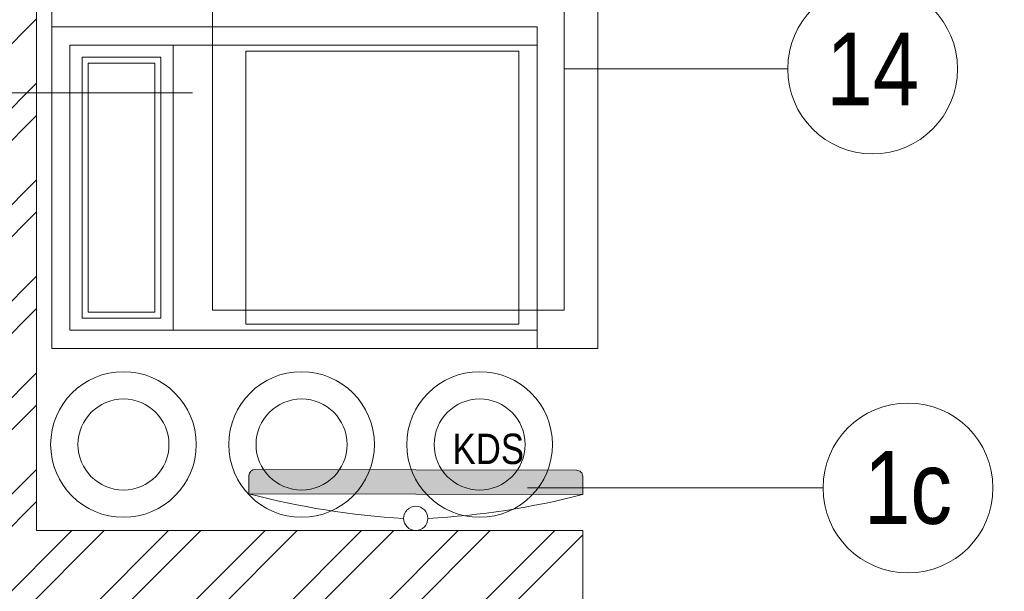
# Model space of a CAD drawing. Header units: millimetres. Extents: x 811 to 573824, y 137 to 100812.
# Tile 100 of 143: x 450097 to 451720, y 70785 to 71727. Entities that reach past the tile are written whole.
import ezdxf

# ---------------------------------------------------------------- set-up
doc = ezdxf.new("R2010")
doc.units = ezdxf.units.MM
doc.header["$LTSCALE"] = 3
doc.header["$MEASUREMENT"] = 0
for name, color, linetype, lineweight in [('EQUIPMENT TEXT', 7, 'Continuous', 0), ('KITCHEN EQUIPMENT CODES', 252, 'Continuous', 0), ('KITCHEN EQUIPMENTS', 251, 'Continuous', 0), ('NEW BRICKWORK', 1, 'Continuous', 0)]:
    doc.layers.add(name, color=color, linetype=linetype, lineweight=lineweight)
doc.styles.add('ARC SCALE25', font='swissc.ttf', dxfattribs={"height": 50})
doc.styles.add('ARC SCALE50', font='swissc.ttf', dxfattribs={"height": 100})

# ---------------------------------------------------------------- blocks, each defined once
blk = doc.blocks.new('xzgredgr')
at = {"layer": 'KITCHEN EQUIPMENTS'}
h = blk.add_hatch(color=256, dxfattribs=at)
h.dxf.hatch_style = 1
h.paths.add_polyline_path([(450474.9, 70945.8), (451024.9, 70944.6), (451024.9, 70974.6, 0.414214), (451015, 70984.6), (450485, 70985.8, 0.414214), (450474.9, 70975.8)])
for p, q in [((450149.9, 71185.3, 0.1), (450149.9, 74285.3, 0.1)), ((451049.9, 74285.3, 0.1), (451049.9, 71185.3, 0.1)), ((450414.6, 71248.2, 0.1), (450414.6, 71858.2, 0.1)), ((450994.6, 71858.2, 0.1), (450994.6, 71248.2, 0.1)), ((450149.9, 71715.3, 0.1), (450949.9, 71715.3, 0.1)), ((450149.9, 71715.3, 0.1), (450149.9, 71185.3, 0.1)), ((450949.9, 71185.3, 0.1), (450949.9, 71715.3, 0.1)), ((450179.9, 71215.3, 0.1), (450179.9, 71685.3, 0.1)), ((450179.9, 71685.3, 0.1), (450949.9, 71685.3, 0.1)), ((450349.9, 71215.3, 0.1), (450349.9, 71685.3, 0.1)), ((450469.9, 71225.3, 0.1), (450469.9, 71675.3, 0.1)), ((450469.9, 71675.3, 0.1), (450919.9, 71675.3, 0.1)), ((450919.9, 71225.3, 0.1), (450919.9, 71675.3, 0.1)), ((450199.9, 71235.3, 0.1), (450199.9, 71665.3, 0.1)), ((450199.9, 71665.3, 0.1), (450329.9, 71665.3, 0.1)), ((450329.9, 71235.3, 0.1), (450329.9, 71665.3, 0.1)), ((450209.9, 71245.3, 0.1), (450209.9, 71655.3, 0.1)), ((450209.9, 71655.3, 0.1), (450319.9, 71655.3, 0.1)), ((450319.9, 71245.3, 0.1), (450319.9, 71655.3, 0.1)), ((450329.9, 71235.3, 0.1), (450199.9, 71235.3, 0.1)), ((450319.9, 71245.3, 0.1), (450209.9, 71245.3, 0.1)), ((450994.6, 71248.2, 0.1), (450414.6, 71248.2, 0.1)), ((450469.9, 71225.3, 0.1), (450919.9, 71225.3, 0.1)), ((450949.9, 71215.3, 0.1), (450179.9, 71215.3, 0.1)), ((451049.9, 71185.3, 0.1), (450149.9, 71185.3, 0.1)), ((450949.9, 71185.3, 0.1), (450149.9, 71185.3, 0.1)), ((450474.9, 70945.8, 0.1), (450474.9, 70975.8, 0.1)), ((451015, 70984.6, 0.1), (450485, 70985.8, 0.1)), ((451024.9, 70944.6, 0.1), (451024.9, 70974.6, 0.1)), ((451024.9, 70944.6, 0.1), (450474.9, 70945.8, 0.1))]:
    blk.add_line(p, q, dxfattribs=at)
for centre, radius in [((450268.1, 71027, 0.1), 120), ((450561.6, 71027, 0.1), 120), ((450855.1, 71027, 0.1), 120), ((450268.1, 71027, 0.1), 75), ((450561.6, 71027, 0.1), 75), ((450855.1, 71027, 0.1), 75), ((450749.8, 70905.2, 0.1), 20)]:
    blk.add_circle(centre, radius, dxfattribs=at)
for centre, radius, start, end in [((450484.9, 70975.8, 0.1), 10, 89.8737, 179.8737), ((451014.9, 70974.6, 0.1), 10, 359.8737, 89.8737), ((450804.4, 72195.6, 0.1), 1292.5, 255.2281, 266.6894), ((450700.8, 72195.8, 0.1), 1292.5, 273.0579, 284.5193)]:
    blk.add_arc(centre, radius, start, end, dxfattribs=at)

msp = doc.modelspace()

# ---------------------------------------------------------------- hatches: boundary and pattern name
at = {"layer": 'NEW BRICKWORK'}
h = msp.add_hatch(dxfattribs=at)
h.set_pattern_fill('ANSI32', color=256, scale=300)
h.set_pattern_definition([(45, (6227957.61, 2343389.85), (-79.5495129, 79.5495129), []), (45, (6228010.64, 2343389.85), (-79.5495129, 79.5495129), [])])
h.paths.add_polyline_path([(454988.8, 74895.5), (455774.8, 74895.5), (455774.8, 75695.5), (455924.8, 75695.5), (455924.8, 74895.5), (460965.6, 74895.5), (460965.6, 76695.5), (460355.6, 76695.5), (460355.6, 76845.5), (460965.6, 76845.5), (460965.6, 80395.8), (459665.6, 80395.8), (459665.6, 77895.5), (458665.6, 77895.5), (458665.6, 76845.5), (459455.6, 76845.5), (459455.6, 76695.5), (458515.6, 76695.5), (458515.6, 76895.5), (458265.6, 76895.5), (458265.6, 77045.5), (458515.6, 77045.5), (458515.6, 77895.5), (456615.6, 77895.5), (456615.6, 77045.5), (456865.6, 77045.5), (456865.6, 76895.5), (456465.6, 76895.5), (456465.6, 77895.5), (454874.8, 77895.5), (454874.8, 78045.5), (459515.6, 78045.5), (459515.6, 80395.8), (450124.9, 80395.8), (450124.9, 76795.5), (450924.9, 76795.5), (450924.9, 76645.5), (450124.9, 76645.5), (450124.9, 70885.2), (451024.9, 70885.2), (451024.9, 70735.2), (450124.9, 70735.2), (450124.9, 63643.3), (458407.8, 63643.3), (458407.8, 63543.3), (449974.9, 63543.3), (449974.9, 80495.8), (461065.6, 80495.8), (461065.6, 70992.7), (460965.6, 70892.7), (460965.6, 74695.5), (454988.8, 74695.5)])

# ---------------------------------------------------------------- linework, layer by layer
at = {"layer": 'KITCHEN EQUIPMENT CODES'}
for p, q in [((451362.7, 71646, 0.1), (450994.6, 71646, 0.1)), ((450381.6, 71606.3, 0.1), (449493.4, 71606.3, 0.1)), ((451421, 70955.4, 0.1), (450933.7, 70955.4, 0.1))]:
    msp.add_line(p, q, dxfattribs=at)
for centre in [(451502.7, 71646, 0.1), (451561, 70955.4, 0.1)]:
    msp.add_circle(centre, 140, dxfattribs=at)
at = {"layer": 'NEW BRICKWORK'}
for p in [(450124.9, 70885.2, 0.1), (451024.9, 70735.2, 0.1)]:
    msp.add_line(p, (451024.9, 70885.2, 0.1), dxfattribs=at)
at = {"layer": 'NEW BRICKWORK', "elevation": 0.1}
msp.add_lwpolyline([(459515.6, 80395.8), (450124.9, 80395.8), (450124.9, 76795.5), (450924.9, 76795.5), (450924.9, 76645.5), (450124.9, 76645.5), (450124.9, 70885.2), (451024.9, 70885.2), (451024.9, 70735.2)], dxfattribs=at)

# ---------------------------------------------------------------- block references
at = {"layer": 'KITCHEN EQUIPMENTS'}
msp.add_blockref('xzgredgr', (0, 0), dxfattribs=at)

# ---------------------------------------------------------------- texts
at = {"layer": 'EQUIPMENT TEXT', "insert": (450810.5, 71044.8, 0.1), "char_height": 50, "attachment_point": 1, "rotation": 359.9992, "style": 'ARC SCALE25'}
msp.add_mtext_dynamic_manual_height_columns('KDS ', width=283.661, gutter_width=1, heights=[0], dxfattribs=at)
at = {"layer": 'KITCHEN EQUIPMENT CODES', "color": 6, "char_height": 120, "width": 192.712, "attachment_point": 5, "style": 'ARC SCALE50'}
for s, insert in [('14', (451502.7, 71646, 0.1)), ('1c', (451561, 70955.4, 0.1))]:
    msp.add_mtext(s, dxfattribs=dict(at, insert=insert))

doc.saveas('drawing.dxf')
